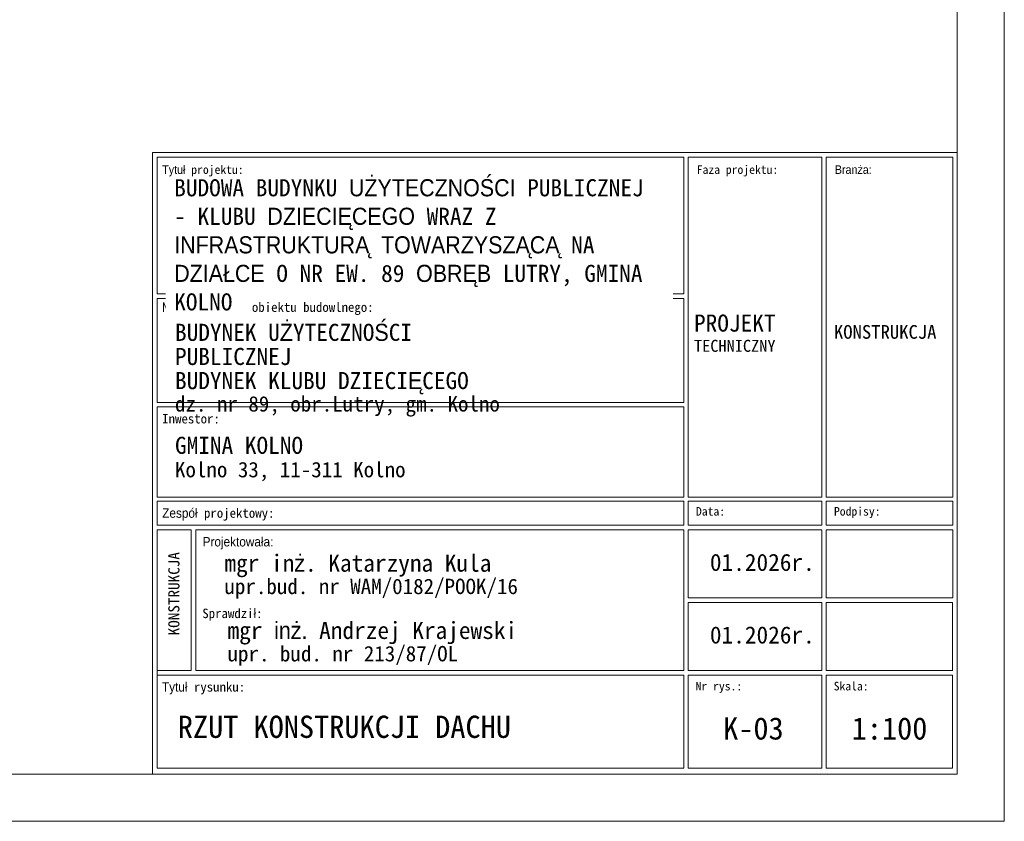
# Model space of a CAD drawing. Header units: millimetres. Extents: x -6343 to 9945, y -9929 to 237.
# Tile 18 of 43: x -3008 to -1858, y -9002 to -8066. Entities that reach past the tile are written whole.
import ezdxf

# ---------------------------------------------------------------- set-up
doc = ezdxf.new("R2010")
doc.units = ezdxf.units.MM
for name, color, linetype, lineweight in [('_k_opis', 7, 'Continuous', 13), ('_k_tabela', 7, 'Continuous', 13), ('_k_wymiar', 7, 'Continuous', 9)]:
    doc.layers.add(name, color=color, linetype=linetype, lineweight=lineweight)
doc.styles.add('GENERATED_STYLE_1', font='MS Gothic.ttf')
doc.styles.add('GENERATED_STYLE_2', font='MS Gothic.ttf')

# ---------------------------------------------------------------- blocks, each defined once
blk = doc.blocks.new('Tabela_K_KD')
at = {"layer": '_k_tabela', "ltscale": 1000}
for p, q in [((0, 726.1), (940, 726.1)), ((0, 0), (0, 726.1)), ((940, 726.1), (940, 0)), ((5.4, 720.7), (620.7, 720.7)), ((5.4, 561.2), (5.4, 720.7)), ((620.7, 720.7), (620.7, 561.2)), ((625.7, 720.7), (782, 720.7)), ((625.7, 323.7), (625.7, 720.7)), ((782, 720.7), (782, 323.7)), ((787, 720.7), (935, 720.7)), ((787, 323.7), (787, 720.7)), ((935, 720.7), (935, 323.7)), ((5.4, 561.2), (620.7, 561.2)), ((5.4, 555.8), (5.4, 434.4)), ((5.4, 555.8), (620.7, 555.8)), ((620.7, 434.4), (620.7, 555.8)), ((5.4, 434.4), (620.7, 434.4)), ((5.4, 429.1), (620.7, 429.1)), ((5.4, 323.7), (5.4, 429.1)), ((620.7, 429.1), (620.7, 323.7)), ((620.7, 323.7), (5.4, 323.7)), ((782, 323.7), (625.7, 323.7)), ((935, 323.7), (787, 323.7)), ((620.7, 318.8), (5.4, 318.8)), ((5.4, 318.8), (5.4, 290.8)), ((620.7, 290.8), (620.7, 318.8)), ((782, 318.8), (625.7, 318.8)), ((625.7, 318.8), (625.7, 290.8)), ((782, 290.8), (782, 318.8)), ((935, 318.8), (787, 318.8)), ((787, 318.8), (787, 290.8)), ((935, 290.8), (935, 318.8)), ((5.4, 290.8), (620.7, 290.8)), ((625.7, 290.8), (782, 290.8)), ((782, 290.8), (625.7, 290.8)), ((787, 290.8), (935, 290.8)), ((5.4, 285.3), (45, 285.3)), ((45, 285.3), (5.4, 285.3)), ((5.4, 285.3), (5.4, 36.5)), ((50.5, 285.3), (620.7, 285.3)), ((620.7, 285.3), (50.5, 285.3)), ((620.7, 285.3), (620.7, 121.3)), ((625.7, 285.3), (782, 285.3)), ((782, 285.3), (625.7, 285.3)), ((625.7, 285.3), (625.7, 206)), ((782, 206), (782, 285.3)), ((787, 206), (787, 285.3)), ((787, 285.3), (935, 285.3)), ((935, 285.3), (935, 206)), ((625.7, 206), (782, 206)), ((625.7, 200.5), (782, 200.5)), ((625.7, 200.5), (625.7, 121.3)), ((625.7, 200.5), (625.7, 121.3)), ((782, 200.5), (782, 121.3)), ((782, 200.5), (782, 121.3)), ((935, 206), (787, 206)), ((787, 200.5), (934.6, 200.5)), ((787, 200.5), (787, 121.3)), ((787, 200.5), (787, 121.3)), ((934.6, 200.5), (934.6, 121.3)), ((934.6, 200.5), (934.6, 121.3)), ((5.4, 121.3), (45, 121.3)), ((5.4, 7), (5.4, 115.8)), ((5.4, 115.8), (5.4, 36.5)), ((5.4, 115.8), (620.7, 115.8)), ((50.5, 121.3), (620.7, 121.3)), ((620.7, 115.8), (620.7, 7)), ((625.7, 121.3), (782, 121.3)), ((625.7, 115.8), (782, 115.8)), ((625.7, 7), (625.7, 115.8)), ((782, 115.8), (782, 7)), ((935, 121.3), (787, 121.3)), ((787, 115.8), (934.6, 115.8)), ((787, 7), (787, 115.8)), ((934.6, 115.8), (934.6, 7)), ((934.6, 115.8), (934.6, 36.5)), ((934.6, 115.8), (934.6, 36.5)), ((940, 0), (0, 0)), ((620.7, 7), (5.4, 7)), ((782, 7), (625.7, 7)), ((934.6, 7), (787, 7))]:
    blk.add_line(p, q, dxfattribs=at)
for points in [[(45, 285.3), (45, 285.3), (45, 121.3)], [(50.5, 285.3), (50.5, 121.3)]]:
    blk.add_lwpolyline(points, dxfattribs=at)
at = {"layer": '_k_tabela', "attachment_point": 1}
for s, insert, char_height, style in [('\\A1;Tytuł projektu:', (11.3, 711.3), 10, 'GENERATED_STYLE_2'), ('\\A1;Branża:', (797, 711.3), 10, 'GENERATED_STYLE_2'), ('\\A1;Faza projektu:', (635.7, 711.3), 10, 'GENERATED_STYLE_2'), ('\\A1;Nazwa i adres obiektu budowlnego:', (11.3, 551.1), 11, 'GENERATED_STYLE_2'), ('\\A1;{\\fMS Gothic|b0|i0|c128|p49;KONSTRUKCJA}', (796, 524.7), 16, 'GENERATED_STYLE_2'), ('\\A1;Inwestor:', (11.3, 420.8), 11, 'GENERATED_STYLE_1'), ('\\A1;Zespół projektowy:', (11.3, 310.6), 11, 'GENERATED_STYLE_2'), ('\\A1;Data:', (634.8, 312.1), 10, 'GENERATED_STYLE_2'), ('\\A1;Podpisy:', (796, 312.1), 10, 'GENERATED_STYLE_2'), ('\\A1;Projektowała:', (58.5, 277.1), 11, 'GENERATED_STYLE_1'), ('\\A1;01{\\fMS Gothic|b0|i0|c128|p49;.202}6{\\fMS Gothic|b0|i0|c128|p49;r.}', (651.1, 257.5), 20, 'GENERATED_STYLE_2'), ('\\A1;{\\fMS Gothic|b0|i0|c128|p49;Sprawdzi}ł{\\fMS Gothic|b0|i0|c128|p49;:}', (58.1, 193.4), 11, 'GENERATED_STYLE_2'), ('\\A1;01{\\fMS Gothic|b0|i0|c128|p49;.202}6{\\fMS Gothic|b0|i0|c128|p49;r.}', (651.1, 172.7), 20, 'GENERATED_STYLE_2'), ('\\A1;Tytuł rysunku:', (11, 107.5), 11, 'GENERATED_STYLE_2'), ('\\A1;Nr rys.:', (634.4, 107.9), 10, 'GENERATED_STYLE_2'), ('\\A1;Skala:', (795.7, 107.9), 10, 'GENERATED_STYLE_2')]:
    blk.add_mtext(s, dxfattribs=dict(at, insert=insert, char_height=char_height, style=style))
at = {"layer": '_k_tabela', "insert": (632.5, 537), "char_height": 20, "width": 151.282, "attachment_point": 1, "line_spacing_factor": 0.886929, "style": 'GENERATED_STYLE_2'}
blk.add_mtext('\\A1;{\\fMS Gothic|b0|i0|c128|p49;PROJEKT \\fMS Gothic|b0|i0|c238|p49;\\H0.7x;TECHNICZNY}', dxfattribs=at)
at = {"layer": '_k_tabela', "char_height": 20, "attachment_point": 1, "style": 'GENERATED_STYLE_2'}
for s, insert, line_spacing_factor in [('\\A1;{\\fMS Gothic|b0|i0|c128|p49;GMINA }KOLNO\\P{\\H0.9x;Kolno 33, 11-311 Kolno}', (26.2, 394.2), 0.880579), ('\\A1;{\\fMS Gothic|b0|i0|c128|p49;mgr in}ż{\\fMS Gothic|b0|i0|c128|p49;. Katarzyna Kula\\H0.9x;\\Pupr.bud. nr WAM/0182/POOK/16\\H1.1111x; }', (84, 256.6), 0.845413), ('\\A1;mgr inż. Andrzej Krajewski\\P{\\H0.9x;upr. bud. nr 213/87/OL}', (87.6, 178), 0.845413)]:
    blk.add_mtext(s, dxfattribs=dict(at, insert=insert, line_spacing_factor=line_spacing_factor))
at = {"layer": '_k_tabela', "insert": (18.4, 162.2), "char_height": 13, "attachment_point": 1, "rotation": 90, "line_spacing_factor": 0.845413, "style": 'GENERATED_STYLE_2'}
blk.add_mtext('\\A1;{\\fMS Gothic|b0|i0|c128|p49;KONSTRUKCJA}', dxfattribs=at)
at = {"layer": '_k_tabela', "insert": (25.3, 695.1), "char_height": 20, "width": 572.544, "attachment_point": 1, "style": 'GENERATED_STYLE_2', "bg_fill": 2}
blk.add_mtext('\\A1;{\\fMS Gothic|b1|i0|c238|p49;BUDOWA BUDYNKU UŻYTECZNOŚCI PUBLICZNEJ - KLUBU DZIECIĘCEGO WRAZ Z INFRASTRUKTURĄ TOWARZYSZĄCĄ NA DZIAŁCE O NR EW. 89 OBRĘB LUTRY, GMINA KOLNO }', dxfattribs=at)
at = {"layer": '_k_tabela', "insert": (26.2, 526.2), "char_height": 20, "width": 400.102, "attachment_point": 1, "line_spacing_factor": 0.845413, "style": 'GENERATED_STYLE_2'}
blk.add_mtext('\\A1;{\\fMS Gothic|b0|i0|c128|p49;BUDYNEK U}Ż{\\fMS Gothic|b0|i0|c128|p49;YTECZNO}Ś{\\fMS Gothic|b0|i0|c128|p49;CI PUBLICZNEJ \\P}BUDYNEK {\\fMS Gothic|b0|i0|c128|p49;KLUBU DZIECI}Ę{\\fMS Gothic|b0|i0|c128|p49;CEGO\\P\\H0.9x;dz. nr \\fMS Gothic|b0|i0|c238|p49;89,\\fMS Gothic|b0|i0|c128|p49; obr.\\fMS Gothic|b0|i0|c238|p49;Lutry, gm. Kolno}', dxfattribs=at)

msp = doc.modelspace()

# ---------------------------------------------------------------- linework, layer by layer
at = {"layer": '_k_opis'}
for points in [[(-6057.81, -6031.93), (-1857.81, -6031.93), (-1857.81, -9001.93), (-6057.81, -9001.93)], [(-5867.81, -6086.93), (-1912.81, -6086.93), (-1912.81, -8946.93), (-5867.81, -8946.93)]]:
    msp.add_lwpolyline(points, close=True, dxfattribs=at)

# ---------------------------------------------------------------- texts
at = {"layer": '_k_opis', "ltscale": 5, "char_height": 26, "attachment_point": 1, "style": 'GENERATED_STYLE_2'}
for s, insert in [('{\\fMS Gothic|b1|i0|c238|p49;K-03}', (-2186.27, -8880.45)), ('{\\fMS Gothic|b1|i0|c238|p49;1:100}', (-2036.11, -8880.45))]:
    msp.add_mtext_dynamic_manual_height_columns(s, width=3.6284, gutter_width=548.68, heights=[211.78], dxfattribs=dict(at, insert=insert))
at = {"layer": '_k_tabela', "ltscale": 5, "insert": (-2823.28, -8878.54), "char_height": 24, "attachment_point": 1, "style": 'GENERATED_STYLE_2'}
msp.add_mtext_dynamic_manual_height_columns('{\\fMS Gothic|b1|i0|c238|p49;\\H1.0833x;RZUT KONSTRUKCJI DACHU}', width=570.4136, gutter_width=548.68, heights=[211.78], dxfattribs=at)

# ---------------------------------------------------------------- next in the draw order: block references
at = {"layer": '_k_wymiar'}
msp.add_blockref('Tabela_K_KD', (-2852.81, -8946.93), dxfattribs=at)

doc.saveas('drawing.dxf')
